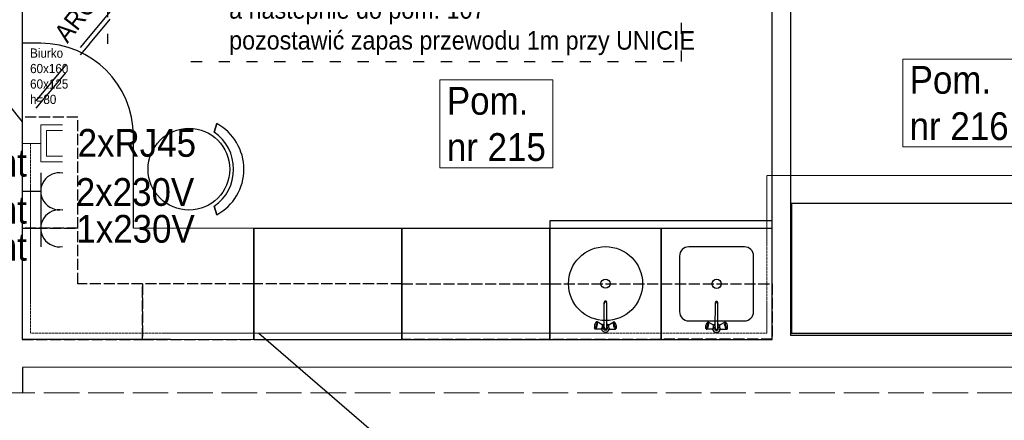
# Model space of a CAD drawing. Header units: centimetres. Extents: x 690840 to 714026, y 27673 to 40762.
# Tile 31 of 162: x 694042 to 694574, y 39799 to 40016. Entities that reach past the tile are written whole.
import ezdxf

# ---------------------------------------------------------------- set-up
doc = ezdxf.new("R2010")
doc.units = ezdxf.units.CM
for name, pattern in [('ACAD_ISO02W100', [15, 12, -3]), ('ACAD_ISO03W100', [30, 12, -18]), ('DASHED2', [0.375, 0.25, -0.125])]:
    doc.linetypes.add(name, pattern=pattern)
doc.layers.get('0').update_dxf_attribs({"lineweight": 9})
for name, color, linetype, lineweight, true_color in [('ELB_gniazda TT', 7, 'Continuous', 20, 0xb700f9), ('ELB_gniazda zwykłe', 7, 'Continuous', 30, 0xff0505), ('S3_opis pomieszczeń', 7, 'Continuous', 0, 0xb5b5b5)]:
    doc.layers.add(name, color=color, linetype=linetype, lineweight=lineweight, true_color=true_color)
for name, color, linetype, lineweight in [('Przekrojowa', 253, 'Continuous', 25), ('S3_meble ruchome', 253, 'Continuous', 25), ('S3_meble wbudowane', 252, 'Continuous', 25), ('S3_rozdzielnice', 1, 'Continuous', 5), ('S3_urządzenia sanitarne', 253, 'Continuous', 25), ('Widokowa', 140, 'Continuous', 9)]:
    doc.layers.add(name, color=color, linetype=linetype, lineweight=lineweight)
doc.styles.add('ARIELCE', font='arial.ttf', dxfattribs={"width": 0.9})

# ---------------------------------------------------------------- blocks, each defined once
blk = doc.blocks.new('zw$EDF5')
at = {"color": 8, "linetype": 'ACAD_ISO03W100', "lineweight": -3, "ltscale": 0.5}
for p, q in [((-109.97, 309.95), (129.94, 309.95)), ((-109.97, 0), (-109.97, 309.95)), ((129.94, 0), (-109.97, 0))]:
    blk.add_line(p, q, dxfattribs=at)
blk = doc.blocks.new('zw$FED1')
at = {"layer": 'S3_meble ruchome', "lineweight": -3, "ltscale": 1.6}
for p, q in [((-246.2, 150.5), (-199.8, 136.5)), ((-199.8, 136.5), (-246.2, 150.5)), ((246.1, 150.5), (199.8, 136.5)), ((199.8, 136.5), (246.2, 150.5))]:
    blk.add_line(p, q, dxfattribs=at)
blk.add_circle((0, 0), 220.7, dxfattribs=at)
for centre, radius, start, end in [((0, 16.8), 280.2, 28.5131, 151.4909), ((0, -1.4), 242.8, 34.6025, 145.4022)]:
    blk.add_arc(centre, radius, start, end, dxfattribs=at)
blk = doc.blocks.new('zw$C39D')
at = {"layer": 'S3_urządzenia sanitarne', "ltscale": 1.6}
for p, q in [((-0.73, -23.93), (-0.69, -10.44)), ((0.63, -23.93), (0.67, -10.44)), ((-5.35, -21.15), (-5.55, -21.47)), ((-5.16, -20.97), (-5.35, -21.15)), ((-4.73, -20.69), (-5.16, -20.97)), ((-4.99, -20.93), (-5.16, -20.97)), ((-4.86, -21.05), (-4.99, -20.93)), ((-4.79, -21.31), (-4.86, -21.05)), ((-4.52, -20.65), (-4.73, -20.69)), ((-4.36, -20.79), (-4.52, -20.65)), ((-1.79, -22.21), (-4.52, -20.65)), ((-4.27, -21.11), (-4.36, -20.79)), ((-4.25, -21.57), (-4.27, -21.11)), ((1.71, -22.22), (4.44, -20.67)), ((4.19, -21.13), (4.17, -21.59)), ((4.28, -20.81), (4.19, -21.13)), ((4.44, -20.67), (4.28, -20.81)), ((4.65, -20.71), (4.44, -20.67)), ((4.65, -20.71), (5.08, -20.99)), ((4.78, -21.07), (4.71, -21.33)), ((4.91, -20.96), (4.78, -21.07)), ((5.08, -20.99), (4.91, -20.96)), ((5.27, -21.18), (5.08, -20.99)), ((5.47, -21.49), (5.27, -21.18)), ((-5.99, -22.83), (-6.04, -23.28)), ((-6.04, -23.28), (-6.03, -23.65)), ((-6.03, -23.65), (-5.95, -23.91)), ((-5.88, -22.35), (-5.99, -22.83)), ((-5.95, -23.91), (-5.83, -24.02)), ((-5.72, -24.37), (-5.95, -23.91)), ((-5.73, -21.88), (-5.88, -22.35)), ((-5.83, -24.02), (-5.66, -23.99)), ((-5.55, -21.47), (-5.73, -21.88)), ((-5.72, -24.37), (-5.56, -24.51)), ((-5.66, -23.99), (-5.46, -23.8)), ((-5.56, -24.51), (-5.35, -24.46)), ((-2.42, -24.53), (-5.56, -24.51)), ((-5.46, -23.8), (-5.27, -23.49)), ((-5.35, -24.46), (-5.11, -24.24)), ((-5.27, -23.49), (-5.08, -23.08)), ((-5.11, -24.24), (-4.86, -23.84)), ((-5.08, -23.08), (-4.93, -22.61)), ((-4.93, -22.61), (-4.82, -22.12)), ((-4.86, -23.84), (-4.63, -23.33)), ((-4.82, -22.12), (-4.78, -21.68)), ((-4.78, -21.68), (-4.79, -21.31)), ((-4.63, -23.33), (-4.44, -22.74)), ((-4.44, -22.74), (-4.31, -22.14)), ((-4.31, -22.14), (-4.25, -21.57)), ((-2.42, -24.53), (-2.29, -24.5)), ((-2.29, -24.5), (-2.15, -24.37)), ((-2.15, -24.37), (-2, -24.13)), ((-1.54, -24.52), (-2.14, -24.36)), ((-2, -24.13), (-1.86, -23.82)), ((-1.86, -23.82), (-1.74, -23.47)), ((-1.69, -22.3), (-1.79, -22.21)), ((-1.74, -23.47), (-1.67, -23.11)), ((-1.64, -22.49), (-1.69, -22.3)), ((-1.67, -23.11), (-1.63, -22.77)), ((-1.63, -22.77), (-1.64, -22.49)), ((-1.04, -22.67), (-1.64, -22.5)), ((-0.72, -21.8), (-0.73, -21.8)), ((0.65, -21.8), (0.64, -21.8)), ((0.96, -22.67), (1.55, -22.51)), ((1.45, -24.53), (2.05, -24.37)), ((1.55, -22.5), (1.54, -22.78)), ((1.54, -22.78), (1.58, -23.11)), ((1.61, -22.31), (1.55, -22.5)), ((1.58, -23.11), (1.65, -23.48)), ((1.71, -22.22), (1.61, -22.31)), ((1.65, -23.48), (1.77, -23.83)), ((1.77, -23.83), (1.9, -24.14)), ((1.9, -24.14), (2.05, -24.38)), ((2.05, -24.38), (2.2, -24.52)), ((2.2, -24.52), (2.32, -24.54)), ((2.32, -24.54), (5.47, -24.53)), ((4.17, -21.59), (4.23, -22.16)), ((4.23, -22.16), (4.36, -22.76)), ((4.36, -22.76), (4.54, -23.35)), ((4.54, -23.35), (4.77, -23.87)), ((4.71, -21.33), (4.69, -21.7)), ((4.69, -21.7), (4.74, -22.15)), ((4.74, -22.15), (4.84, -22.63)), ((4.77, -23.87), (5.02, -24.26)), ((4.84, -22.63), (4.99, -23.1)), ((4.99, -23.1), (5.18, -23.52)), ((5.02, -24.26), (5.26, -24.49)), ((5.18, -23.52), (5.37, -23.83)), ((5.26, -24.49), (5.47, -24.53)), ((5.37, -23.83), (5.56, -24.01)), ((5.65, -21.91), (5.47, -21.49)), ((5.47, -24.53), (5.63, -24.39)), ((5.56, -24.01), (5.73, -24.05)), ((5.63, -24.39), (5.86, -23.94)), ((5.8, -22.38), (5.65, -21.91)), ((5.73, -24.05), (5.86, -23.94)), ((5.9, -22.86), (5.8, -22.38)), ((5.86, -23.94), (5.94, -23.68)), ((5.95, -23.31), (5.9, -22.86)), ((5.94, -23.68), (5.95, -23.31))]:
    blk.add_line(p, q, dxfattribs=at)
for points in [[(0.67, -10.88), (0.74, -10.11), (-0.01, -9.7), (-0.76, -10.1), (-0.69, -10.88)], [(0.67, -10.01), (0.33, -9.48), (-0.35, -9.48), (-0.69, -10)], [(0.67, -10.44), (0.33, -9.92), (-0.35, -9.92), (-0.69, -10.44)]]:
    blk.add_lwpolyline(points, dxfattribs=at)
for radius in [20, 2.5]:
    blk.add_circle((0, 0), radius, dxfattribs=at)
for radius, start, end in [(2.24, 193.2847, 346.4518), (2.24, 107.5404, 136.4518), (1.2, 124.3863, 55.3501), (0.8, 148.0799, 31.6565), (0.68, 179.8682, 359.8682), (2.24, 43.2847, 72.196)]:
    blk.add_arc((-0.05, -23.93), radius, start, end, dxfattribs=at)
blk = doc.blocks.new('zw$DB7F')
at = {"layer": 'S3_urządzenia sanitarne', "ltscale": 1.6}
for p, q in [((-0.73, -23.93), (-0.69, -10.44)), ((0.63, -23.93), (0.67, -10.44)), ((-5.35, -21.15), (-5.55, -21.47)), ((-5.16, -20.97), (-5.35, -21.15)), ((-4.73, -20.69), (-5.16, -20.97)), ((-4.99, -20.93), (-5.16, -20.97)), ((-4.86, -21.05), (-4.99, -20.93)), ((-4.79, -21.31), (-4.86, -21.05)), ((-4.52, -20.65), (-4.73, -20.69)), ((-4.36, -20.79), (-4.52, -20.65)), ((-1.79, -22.21), (-4.52, -20.65)), ((-4.27, -21.11), (-4.36, -20.79)), ((-4.25, -21.57), (-4.27, -21.11)), ((1.71, -22.22), (4.44, -20.67)), ((4.19, -21.13), (4.17, -21.59)), ((4.28, -20.81), (4.19, -21.13)), ((4.44, -20.67), (4.28, -20.81)), ((4.65, -20.71), (4.44, -20.67)), ((4.65, -20.71), (5.08, -20.99)), ((4.78, -21.07), (4.71, -21.33)), ((4.91, -20.96), (4.78, -21.07)), ((5.08, -20.99), (4.91, -20.96)), ((5.27, -21.18), (5.08, -20.99)), ((5.47, -21.49), (5.27, -21.18)), ((-5.99, -22.83), (-6.04, -23.28)), ((-6.04, -23.28), (-6.03, -23.65)), ((-6.03, -23.65), (-5.95, -23.91)), ((-5.88, -22.35), (-5.99, -22.83)), ((-5.95, -23.91), (-5.83, -24.02)), ((-5.72, -24.37), (-5.95, -23.91)), ((-5.73, -21.88), (-5.88, -22.35)), ((-5.83, -24.02), (-5.66, -23.99)), ((-5.55, -21.47), (-5.73, -21.88)), ((-5.72, -24.37), (-5.56, -24.51)), ((-5.66, -23.99), (-5.46, -23.8)), ((-5.56, -24.51), (-5.35, -24.46)), ((-2.42, -24.53), (-5.56, -24.51)), ((-5.46, -23.8), (-5.27, -23.49)), ((-5.35, -24.46), (-5.11, -24.24)), ((-5.27, -23.49), (-5.08, -23.08)), ((-5.11, -24.24), (-4.86, -23.84)), ((-5.08, -23.08), (-4.93, -22.61)), ((-4.93, -22.61), (-4.82, -22.12)), ((-4.86, -23.84), (-4.63, -23.33)), ((-4.82, -22.12), (-4.78, -21.68)), ((-4.78, -21.68), (-4.79, -21.31)), ((-4.63, -23.33), (-4.44, -22.74)), ((-4.44, -22.74), (-4.31, -22.14)), ((-4.31, -22.14), (-4.25, -21.57)), ((-2.42, -24.53), (-2.29, -24.5)), ((-2.29, -24.5), (-2.15, -24.37)), ((-2.15, -24.37), (-2, -24.13)), ((-1.54, -24.52), (-2.14, -24.36)), ((-2, -24.13), (-1.86, -23.82)), ((-1.86, -23.82), (-1.74, -23.47)), ((-1.69, -22.3), (-1.79, -22.21)), ((-1.74, -23.47), (-1.67, -23.11)), ((-1.64, -22.49), (-1.69, -22.3)), ((-1.67, -23.11), (-1.63, -22.77)), ((-1.63, -22.77), (-1.64, -22.49)), ((-1.04, -22.67), (-1.64, -22.5)), ((-0.72, -21.8), (-0.73, -21.8)), ((0.65, -21.8), (0.64, -21.8)), ((0.96, -22.67), (1.55, -22.51)), ((1.45, -24.53), (2.05, -24.37)), ((1.55, -22.5), (1.54, -22.78)), ((1.54, -22.78), (1.58, -23.11)), ((1.61, -22.31), (1.55, -22.5)), ((1.58, -23.11), (1.65, -23.48)), ((1.71, -22.22), (1.61, -22.31)), ((1.65, -23.48), (1.77, -23.83)), ((1.77, -23.83), (1.9, -24.14)), ((1.9, -24.14), (2.05, -24.38)), ((2.05, -24.38), (2.2, -24.52)), ((2.2, -24.52), (2.32, -24.54)), ((2.32, -24.54), (5.47, -24.53)), ((4.17, -21.59), (4.23, -22.16)), ((4.23, -22.16), (4.36, -22.76)), ((4.36, -22.76), (4.54, -23.35)), ((4.54, -23.35), (4.77, -23.87)), ((4.71, -21.33), (4.69, -21.7)), ((4.69, -21.7), (4.74, -22.15)), ((4.74, -22.15), (4.84, -22.63)), ((4.77, -23.87), (5.02, -24.26)), ((4.84, -22.63), (4.99, -23.1)), ((4.99, -23.1), (5.18, -23.52)), ((5.02, -24.26), (5.26, -24.49)), ((5.18, -23.52), (5.37, -23.83)), ((5.26, -24.49), (5.47, -24.53)), ((5.37, -23.83), (5.56, -24.01)), ((5.65, -21.91), (5.47, -21.49)), ((5.47, -24.53), (5.63, -24.39)), ((5.56, -24.01), (5.73, -24.05)), ((5.63, -24.39), (5.86, -23.94)), ((5.8, -22.38), (5.65, -21.91)), ((5.73, -24.05), (5.86, -23.94)), ((5.9, -22.86), (5.8, -22.38)), ((5.86, -23.94), (5.94, -23.68)), ((5.95, -23.31), (5.9, -22.86)), ((5.94, -23.68), (5.95, -23.31))]:
    blk.add_line(p, q, dxfattribs=at)
for points in [[(15.01, 20), (-15.01, 20)], [(-20, 15), (-20, -15)], [(20, -15), (20, 15)], [(0.67, -10.88), (0.74, -10.11), (-0.01, -9.7), (-0.76, -10.1), (-0.69, -10.88)], [(0.67, -10.01), (0.33, -9.48), (-0.35, -9.48), (-0.69, -10)], [(0.67, -10.44), (0.33, -9.92), (-0.35, -9.92), (-0.69, -10.44)], [(-15.01, -20), (15.01, -20)]]:
    blk.add_lwpolyline(points, dxfattribs=at)
blk.add_circle((0, 0), 2.5, dxfattribs=at)
for centre, radius, start, end in [((-15, 15), 5, 90.1318, 180.1318), ((15, 15), 5, 359.8682, 89.8682), ((-15, -15), 5, 179.8682, 269.8682), ((15, -15), 5, 270.1318, 0.1318), ((-0.05, -23.93), 2.24, 193.2847, 346.4518), ((-0.05, -23.93), 2.24, 107.5404, 136.4518), ((-0.05, -23.93), 1.2, 124.3863, 55.3501), ((-0.05, -23.93), 0.8, 148.0799, 31.6565), ((-0.05, -23.93), 0.68, 179.8682, 359.8682), ((-0.05, -23.93), 2.24, 43.2847, 72.196)]:
    blk.add_arc(centre, radius, start, end, dxfattribs=at)
blk = doc.blocks.new('rj45n')
at = {"layer": 'ELB_gniazda TT', "color": 5}
for p, q in [((694220.37, 39991.18), (694220.37, 39971.18)), ((694220.37, 39991.18), (694232.18, 39991.18)), ((694223.37, 39988.18), (694223.37, 39974.18)), ((694223.37, 39988.18), (694232.18, 39988.18)), ((694210.37, 39981.18), (694220.37, 39981.18)), ((694223.37, 39974.18), (694232.18, 39974.18)), ((694220.37, 39971.18), (694232.18, 39971.18))]:
    blk.add_line(p, q, dxfattribs=at)
blk = doc.blocks.new('230n')
at = {"layer": 'ELB_gniazda zwykłe', "color": 5}
for p, q in [((694053.83, 39933.15), (694053.83, 39913.15)), ((694043.83, 39923.15), (694053.83, 39923.15))]:
    blk.add_line(p, q, dxfattribs=at)
blk.add_arc((694063.84, 39923.15), 10.01, 79.5705, 280.3483, dxfattribs=at)

msp = doc.modelspace()

# ---------------------------------------------------------------- linework, layer by layer
at = {"layer": 'Przekrojowa', "color": 8, "ltscale": 1.6}
for p, q in [((694043.83, 40083.13), (694043.83, 39843.12)), ((694448.83, 39843.12), (694448.83, 40047.29)), ((694458.83, 39845.25), (694458.83, 40047.22)), ((694632.82, 39845.3), (694458.83, 39845.25)), ((694648.63, 39828.09), (694043.88, 39827.9)), ((694043.88, 39827.9), (694043.88, 39814.24))]:
    msp.add_line(p, q, dxfattribs=at)
at = {"layer": 'S3_meble ruchome', "color": 8, "ltscale": 1.6}
msp.add_lwpolyline([(694053.83, 40003.15), (694043.83, 40003.15), (694043.83, 39843.15), (694123.83, 39843.15), (694168.83, 39843.12), (694168.83, 39903.12), (694103.83, 39903.15), (694103.83, 39953.15)], dxfattribs=at)
at = {"layer": 'S3_meble wbudowane', "color": 8, "linetype": 'ACAD_ISO02W100', "ltscale": 0.5}
for points in [[(694073.83, 39903.15), (694073.83, 39963.15), (694043.83, 39963.15), (694043.83, 39903.15)], [(694108.83, 39843.12), (694168.83, 39843.08), (694168.83, 39873.08), (694108.83, 39873.12)], [(694168.83, 39843.12), (694248.83, 39843.12), (694248.83, 39873.12), (694168.83, 39873.12)], [(694248.83, 39873.12), (694328.83, 39873.12), (694328.83, 39843.12), (694248.83, 39843.12)], [(694328.83, 39873.12), (694388.83, 39873.12), (694388.83, 39843.12), (694328.83, 39843.12)], [(694388.83, 39873.12), (694448.83, 39873.12), (694448.83, 39843.24), (694388.83, 39843.24)]]:
    msp.add_lwpolyline(points, close=True, dxfattribs=at)
at = {"layer": 'S3_meble wbudowane', "color": 8, "ltscale": 1.6}
for points in [[(694459.29, 39846.5), (694632.29, 39846.5), (694632.29, 39916.5), (694459.29, 39916.5)], [(694328.83, 39843.12), (694448.83, 39843.12), (694448.83, 39907.12), (694328.83, 39907.12)], [(694168.83, 39843.12), (694248.83, 39843.12), (694248.83, 39903.12), (694168.83, 39903.12)], [(694248.83, 39843.12), (694328.83, 39843.12), (694328.83, 39903.12), (694248.83, 39903.12)], [(694328.83, 39843.12), (694388.83, 39843.12), (694388.83, 39903.12), (694328.83, 39903.12)], [(694388.83, 39843.12), (694448.83, 39843.12), (694448.83, 39903.12), (694388.83, 39903.12)]]:
    msp.add_lwpolyline(points, close=True, dxfattribs=at)
at = {"layer": 'S3_meble wbudowane', "color": 8, "linetype": 'ACAD_ISO02W100', "ltscale": 0.5}
msp.add_lwpolyline([(694043.83, 39843.12), (694108.83, 39843.12), (694108.83, 39873.12), (694073.83, 39873.12), (694073.83, 39903.15), (694043.83, 39903.15), (694043.83, 39843.15)], dxfattribs=at)
at = {"layer": 'S3_rozdzielnice', "color": 7, "lineweight": -3, "ltscale": 1.6}
msp.add_line((694171.61, 39846.42), (694260.86, 39769.52), dxfattribs=at)
at = {"layer": 'Widokowa', "color": 8, "linetype": 'ACAD_ISO02W100', "ltscale": 1.6}
msp.add_lwpolyline([(693911.48, 39814.24), (694775.32, 39814.24), (694775.32, 40288.28), (693981.88, 40288.28)], dxfattribs=at)

# ---------------------------------------------------------------- block references
at = {"layer": 'Przekrojowa', "color": 8, "ltscale": 1.6, "xscale": -1, "rotation": 270}
msp.add_blockref('zw$EDF5', (694089.92, 40103.2), dxfattribs=at)
at = {"layer": 'S3_meble ruchome', "color": 8, "ltscale": 1.6, "xscale": 0.1, "yscale": 0.1, "zscale": 0.1, "rotation": 270}
msp.add_blockref('zw$FED1', (694133.83, 39935.09), dxfattribs=at)
at = {"layer": 'S3_rozdzielnice', "color": 7, "lineweight": -3, "ltscale": 1.6}
for name, p in [('rj45n', (-166.54, -32.14)), ('230n', (0, 0)), ('230n', (0, -20))]:
    msp.add_blockref(name, p, dxfattribs=at)
at = {"layer": 'S3_urządzenia sanitarne', "color": 8, "ltscale": 1.6}
for name, p in [('zw$C39D', (694358.83, 39873.24)), ('zw$DB7F', (694418.83, 39873.12))]:
    msp.add_blockref(name, p, dxfattribs=at)

# ---------------------------------------------------------------- texts
at = {"layer": 'S3_rozdzielnice', "char_height": 15, "width": 1448.1259, "attachment_point": 1, "rotation": 359.981, "style": 'ARIELCE'}
for s, insert in [('{\\fArial|b0|i0|c238|p34;\\C7;2xRJ45}', (694073.75, 39956.8)), ('{\\fArial|b0|i0|c238|p34;\\C7;nt}', (694030.62, 39946.08)), ('{\\fArial|b0|i0|c238|p34;\\C7;2x230V}', (694072.73, 39930.27)), ('{\\fArial|b0|i0|c238|p34;\\C7;nt}', (694030.62, 39920.67)), ('{\\fArial|b0|i0|c238|p34;\\C7;1x230V}', (694073.03, 39910.38)), ('{\\fArial|b0|i0|c238|p34;\\C7;nt}', (694030.62, 39900.67))]:
    msp.add_mtext(s, dxfattribs=dict(at, insert=insert))

# ---------------------------------------------------------------- next in the draw order: texts
at = {"layer": 'S3_meble ruchome', "color": 8, "ltscale": 1.6, "insert": (694048.06, 40000.31), "char_height": 5, "width": 79.8157, "attachment_point": 1, "style": 'ARIELCE', "bg_fill": 2}
msp.add_mtext('{\\fArial|b0|i0|c238|p34;Biurko\\P60x160\\P60x125\\Ph=80}', dxfattribs=at)
at = {"layer": 'S3_opis pomieszczeń', "color": 8, "char_height": 7.5, "attachment_point": 1, "style": 'ARIELCE', "bg_fill": 18}
for s, insert in [('{\\fArial|b0|i0|c238|p34;\\H2x;Pom.\\Pnr 216}', (694523.09, 39990.86)), ('{\\fArial|b0|i0|c238|p34;\\H2x;Pom.\\Pnr 215}', (694273.14, 39979.56))]:
    msp.add_mtext(s, dxfattribs=dict(at, insert=insert))

# ---------------------------------------------------------------- next in the draw order: linework, layer by layer
at = {"layer": 'S3_meble ruchome', "color": 8, "ltscale": 1.6}
msp.add_arc((694053.83, 39953.15), 50, 0, 90, dxfattribs=at)
at = {"layer": 'S3_rozdzielnice', "color": 7, "lineweight": -3, "ltscale": 1.6}
msp.add_line((693974.2, 40047.53), (694043.83, 39960.71), dxfattribs=at)
at = {"layer": 'S3_rozdzielnice', "color": 5, "linetype": 'DASHED2', "lineweight": -3, "ltscale": 100}
for points in [[(694162.92, 40106.69), (694043.83, 39963.12)], [(694162.92, 40102.69), (694043.83, 39959.12)]]:
    msp.add_lwpolyline(points, dxfattribs=at)
at = {"layer": 'S3_rozdzielnice', "color": 6, "linetype": 'DASHED2', "lineweight": 9, "ltscale": 1.6}
msp.add_lwpolyline([(694048.31, 39949.04), (694048.31, 39846.42), (694445.91, 39846.42), (694445.91, 39931.67), (694784.82, 39931.67)], dxfattribs=at)

# ---------------------------------------------------------------- next in the draw order: texts
at = {"layer": 'S3_rozdzielnice', "char_height": 10.0021, "width": 965.6189, "attachment_point": 1, "style": 'ARIELCE'}
for s, insert, rotation in [('{\\fArial|b0|i0|c238|p34;\\C7;AROT fi50 w podłodze}', (694060.35, 40008.9), 51.8361), ('{\\fArial|b0|i0|c238|p34;\\C7;OMY 3x1mm2 prowadzony w peszlu fi20 w podłodze do szachtu\\Pa nastepnie do pom. 107 \\Ppozostawić zapas przewodu 1m przy UNICIE}', (694155.58, 40043.1), 359.981)]:
    msp.add_mtext(s, dxfattribs=dict(at, insert=insert, rotation=rotation))

doc.saveas('drawing.dxf')
